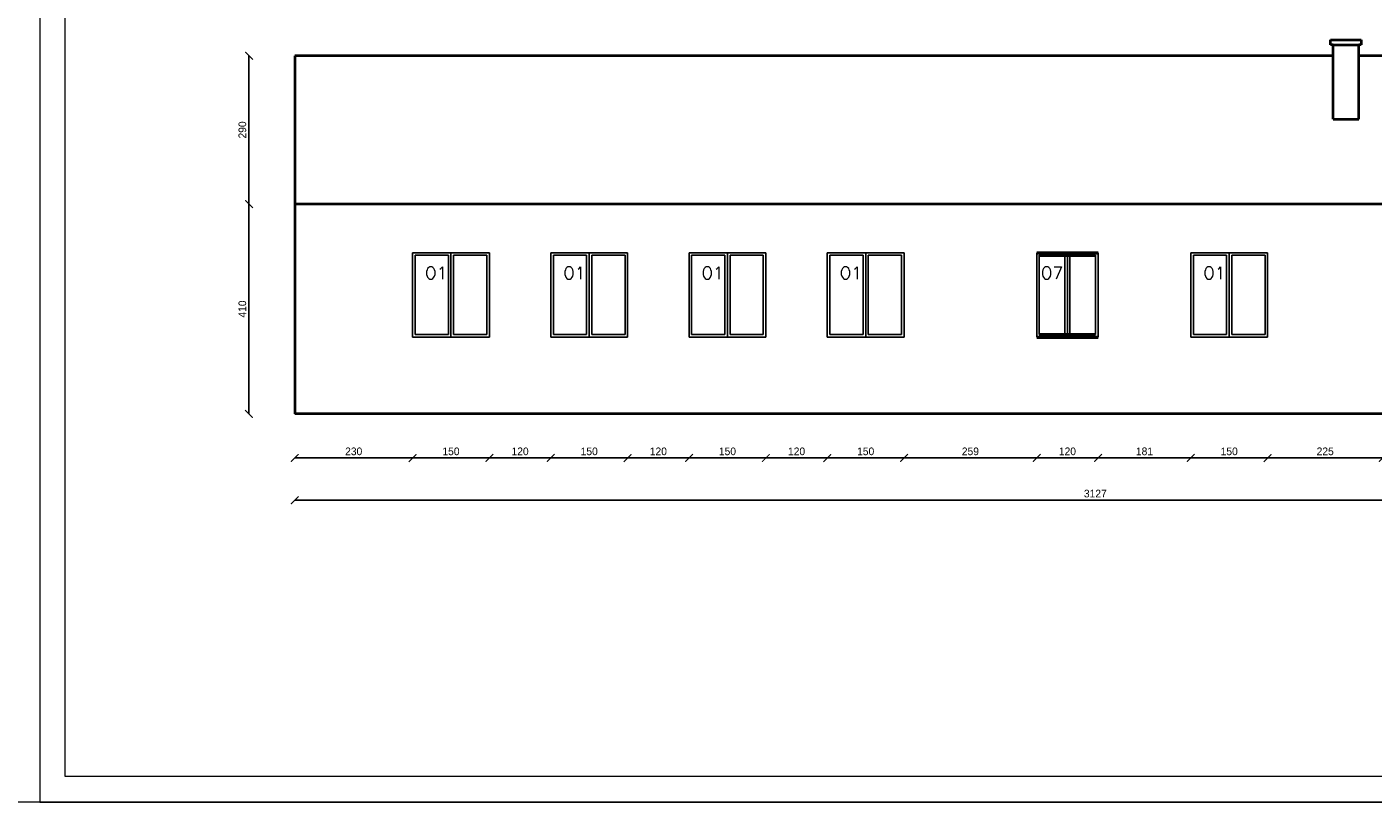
# Model space of a CAD drawing. Header units: millimetres. Extents: x 0 to 152651, y 46550 to 81081.
# Tile 16 of 109: x 125620 to 128250, y 55460 to 56974. Entities that reach past the tile are written whole.
import ezdxf

# ---------------------------------------------------------------- set-up
doc = ezdxf.new("R2010")
doc.units = ezdxf.units.MM
for name, color, linetype, lineweight in [('cienka', 3, 'Continuous', 18), ('gruba', 1, 'Continuous', 40), ('stolarka', 2, 'Continuous', 50), ('wymiary', 252, 'Continuous', 15), ('średnia', 2, 'Continuous', 25)]:
    doc.layers.add(name, color=color, linetype=linetype, lineweight=lineweight)
doc.styles.add('ROMANS1', font='romans.shx', dxfattribs={"height": 15})
doc.styles.get("Standard").update_dxf_attribs({"font": 'GOTHIC.TTF'})
doc.dimstyles.new('secemin', dxfattribs={"dimtxt": 15, "dimasz": 15, "dimexe": 1.25, "dimexo": 0.625, "dimgap": 5, "dimtad": 1, "dimdec": 0, "dimtxsty": 'Standard', "dimblk": 'ARCHTICK', "dimcen": 0, "dimse1": 1, "dimse2": 1, "dimclrt": 256, "dimadec": 0, "dimazin": 0, "dimtfac": 1, "dimtdec": 0, "dimtmove": 0, "dimatfit": 3, "dimfxl": 1, "dimtfillclr": 250, "dimarcsym": 1})

# ---------------------------------------------------------------- blocks, each defined once
blk = doc.blocks.new('_ArchTick')
at = {"color": 0, "linetype": 'ByBlock', "const_width": 0.15}
blk.add_lwpolyline([(-0.5, -0.5), (0.5, 0.5)], dxfattribs=at)
blk = doc.blocks.new('*D1965')
at = {"layer": 'Defpoints', "color": 0, "transparency": 16777216}
for p in [(126373.6, 56368), (126143.6, 56218), (126373.6, 56131.9)]:
    blk.add_point(p, dxfattribs=at)
at = {"layer": 'wymiary', "color": 0, "lineweight": -2, "transparency": 16777216}
blk.add_line((126143.6, 56131.9), (126373.6, 56131.9), dxfattribs=at)
at = {"layer": 'wymiary', "color": 0, "lineweight": -2, "transparency": 16777216, "xscale": 15, "yscale": 15, "zscale": 15, "rotation": 180}
blk.add_blockref('_ArchTick', (126143.6, 56131.9), dxfattribs=at)
at = {"layer": 'wymiary', "color": 0, "lineweight": -2, "transparency": 16777216, "xscale": 15, "yscale": 15, "zscale": 15}
blk.add_blockref('_ArchTick', (126373.6, 56131.9), dxfattribs=at)
at = {"layer": 'wymiary', "transparency": 16777216, "insert": (126258.6, 56144.8), "char_height": 15, "attachment_point": 5}
blk.add_mtext('230', dxfattribs=at)
blk = doc.blocks.new('*D1966')
at = {"layer": 'Defpoints', "color": 0, "transparency": 16777216}
for p in [(126373.6, 56368), (126523.6, 56368), (126523.6, 56131.9)]:
    blk.add_point(p, dxfattribs=at)
at = {"layer": 'wymiary', "color": 0, "lineweight": -2, "transparency": 16777216}
blk.add_line((126373.6, 56131.9), (126523.6, 56131.9), dxfattribs=at)
at = {"layer": 'wymiary', "color": 0, "lineweight": -2, "transparency": 16777216, "xscale": 15, "yscale": 15, "zscale": 15, "rotation": 180}
blk.add_blockref('_ArchTick', (126373.6, 56131.9), dxfattribs=at)
at = {"layer": 'wymiary', "color": 0, "lineweight": -2, "transparency": 16777216, "xscale": 15, "yscale": 15, "zscale": 15}
blk.add_blockref('_ArchTick', (126523.6, 56131.9), dxfattribs=at)
at = {"layer": 'wymiary', "transparency": 16777216, "insert": (126448.6, 56144.8), "char_height": 15, "attachment_point": 5}
blk.add_mtext('150', dxfattribs=at)
blk = doc.blocks.new('*D1967')
at = {"layer": 'Defpoints', "color": 0, "transparency": 16777216}
for p in [(126523.6, 56368), (126643.6, 56368), (126643.6, 56131.9)]:
    blk.add_point(p, dxfattribs=at)
at = {"layer": 'wymiary', "color": 0, "lineweight": -2, "transparency": 16777216}
blk.add_line((126523.6, 56131.9), (126643.6, 56131.9), dxfattribs=at)
at = {"layer": 'wymiary', "color": 0, "lineweight": -2, "transparency": 16777216, "xscale": 15, "yscale": 15, "zscale": 15, "rotation": 180}
blk.add_blockref('_ArchTick', (126523.6, 56131.9), dxfattribs=at)
at = {"layer": 'wymiary', "color": 0, "lineweight": -2, "transparency": 16777216, "xscale": 15, "yscale": 15, "zscale": 15}
blk.add_blockref('_ArchTick', (126643.6, 56131.9), dxfattribs=at)
at = {"layer": 'wymiary', "transparency": 16777216, "insert": (126583.6, 56144.8), "char_height": 15, "attachment_point": 5}
blk.add_mtext('120', dxfattribs=at)
blk = doc.blocks.new('*D1968')
at = {"layer": 'Defpoints', "color": 0, "transparency": 16777216}
for p in [(126643.6, 56368), (126793.6, 56368), (126793.6, 56131.9)]:
    blk.add_point(p, dxfattribs=at)
at = {"layer": 'wymiary', "color": 0, "lineweight": -2, "transparency": 16777216}
blk.add_line((126643.6, 56131.9), (126793.6, 56131.9), dxfattribs=at)
at = {"layer": 'wymiary', "color": 0, "lineweight": -2, "transparency": 16777216, "xscale": 15, "yscale": 15, "zscale": 15, "rotation": 180}
blk.add_blockref('_ArchTick', (126643.6, 56131.9), dxfattribs=at)
at = {"layer": 'wymiary', "color": 0, "lineweight": -2, "transparency": 16777216, "xscale": 15, "yscale": 15, "zscale": 15}
blk.add_blockref('_ArchTick', (126793.6, 56131.9), dxfattribs=at)
at = {"layer": 'wymiary', "transparency": 16777216, "insert": (126718.6, 56144.8), "char_height": 15, "attachment_point": 5}
blk.add_mtext('150', dxfattribs=at)
blk = doc.blocks.new('*D1969')
at = {"layer": 'Defpoints', "color": 0, "transparency": 16777216}
for p in [(126793.6, 56368), (126913.6, 56368), (126913.6, 56131.9)]:
    blk.add_point(p, dxfattribs=at)
at = {"layer": 'wymiary', "color": 0, "lineweight": -2, "transparency": 16777216}
blk.add_line((126793.6, 56131.9), (126913.6, 56131.9), dxfattribs=at)
at = {"layer": 'wymiary', "color": 0, "lineweight": -2, "transparency": 16777216, "xscale": 15, "yscale": 15, "zscale": 15, "rotation": 180}
blk.add_blockref('_ArchTick', (126793.6, 56131.9), dxfattribs=at)
at = {"layer": 'wymiary', "color": 0, "lineweight": -2, "transparency": 16777216, "xscale": 15, "yscale": 15, "zscale": 15}
blk.add_blockref('_ArchTick', (126913.6, 56131.9), dxfattribs=at)
at = {"layer": 'wymiary', "transparency": 16777216, "insert": (126853.6, 56144.8), "char_height": 15, "attachment_point": 5}
blk.add_mtext('120', dxfattribs=at)
blk = doc.blocks.new('*D1970')
at = {"layer": 'Defpoints', "color": 0, "transparency": 16777216}
for p in [(126913.6, 56368), (127063.6, 56368), (127063.6, 56131.9)]:
    blk.add_point(p, dxfattribs=at)
at = {"layer": 'wymiary', "color": 0, "lineweight": -2, "transparency": 16777216}
blk.add_line((126913.6, 56131.9), (127063.6, 56131.9), dxfattribs=at)
at = {"layer": 'wymiary', "color": 0, "lineweight": -2, "transparency": 16777216, "xscale": 15, "yscale": 15, "zscale": 15, "rotation": 180}
blk.add_blockref('_ArchTick', (126913.6, 56131.9), dxfattribs=at)
at = {"layer": 'wymiary', "color": 0, "lineweight": -2, "transparency": 16777216, "xscale": 15, "yscale": 15, "zscale": 15}
blk.add_blockref('_ArchTick', (127063.6, 56131.9), dxfattribs=at)
at = {"layer": 'wymiary', "transparency": 16777216, "insert": (126988.6, 56144.8), "char_height": 15, "attachment_point": 5}
blk.add_mtext('150', dxfattribs=at)
blk = doc.blocks.new('*D1971')
at = {"layer": 'Defpoints', "color": 0, "transparency": 16777216}
for p in [(127063.6, 56368), (127183.6, 56368), (127183.6, 56131.9)]:
    blk.add_point(p, dxfattribs=at)
at = {"layer": 'wymiary', "color": 0, "lineweight": -2, "transparency": 16777216}
blk.add_line((127063.6, 56131.9), (127183.6, 56131.9), dxfattribs=at)
at = {"layer": 'wymiary', "color": 0, "lineweight": -2, "transparency": 16777216, "xscale": 15, "yscale": 15, "zscale": 15, "rotation": 180}
blk.add_blockref('_ArchTick', (127063.6, 56131.9), dxfattribs=at)
at = {"layer": 'wymiary', "color": 0, "lineweight": -2, "transparency": 16777216, "xscale": 15, "yscale": 15, "zscale": 15}
blk.add_blockref('_ArchTick', (127183.6, 56131.9), dxfattribs=at)
at = {"layer": 'wymiary', "transparency": 16777216, "insert": (127123.6, 56144.8), "char_height": 15, "attachment_point": 5}
blk.add_mtext('120', dxfattribs=at)
blk = doc.blocks.new('*D1972')
at = {"layer": 'Defpoints', "color": 0, "transparency": 16777216}
for p in [(127183.6, 56368), (127333.6, 56368), (127333.6, 56131.9)]:
    blk.add_point(p, dxfattribs=at)
at = {"layer": 'wymiary', "color": 0, "lineweight": -2, "transparency": 16777216}
blk.add_line((127183.6, 56131.9), (127333.6, 56131.9), dxfattribs=at)
at = {"layer": 'wymiary', "color": 0, "lineweight": -2, "transparency": 16777216, "xscale": 15, "yscale": 15, "zscale": 15, "rotation": 180}
blk.add_blockref('_ArchTick', (127183.6, 56131.9), dxfattribs=at)
at = {"layer": 'wymiary', "color": 0, "lineweight": -2, "transparency": 16777216, "xscale": 15, "yscale": 15, "zscale": 15}
blk.add_blockref('_ArchTick', (127333.6, 56131.9), dxfattribs=at)
at = {"layer": 'wymiary', "transparency": 16777216, "insert": (127258.6, 56144.8), "char_height": 15, "attachment_point": 5}
blk.add_mtext('150', dxfattribs=at)
blk = doc.blocks.new('*D1973')
at = {"layer": 'Defpoints', "color": 0, "transparency": 16777216}
for p in [(127333.6, 56368), (127592.6, 56368), (127592.6, 56131.9)]:
    blk.add_point(p, dxfattribs=at)
at = {"layer": 'wymiary', "color": 0, "lineweight": -2, "transparency": 16777216}
blk.add_line((127333.6, 56131.9), (127592.6, 56131.9), dxfattribs=at)
at = {"layer": 'wymiary', "color": 0, "lineweight": -2, "transparency": 16777216, "xscale": 15, "yscale": 15, "zscale": 15, "rotation": 180}
blk.add_blockref('_ArchTick', (127333.6, 56131.9), dxfattribs=at)
at = {"layer": 'wymiary', "color": 0, "lineweight": -2, "transparency": 16777216, "xscale": 15, "yscale": 15, "zscale": 15}
blk.add_blockref('_ArchTick', (127592.6, 56131.9), dxfattribs=at)
at = {"layer": 'wymiary', "transparency": 16777216, "insert": (127463.1, 56144.8), "char_height": 15, "attachment_point": 5}
blk.add_mtext('259', dxfattribs=at)
blk = doc.blocks.new('*D1974')
at = {"layer": 'Defpoints', "color": 0, "transparency": 16777216}
for p in [(127893.6, 56368), (128043.6, 56368), (128043.6, 56131.9)]:
    blk.add_point(p, dxfattribs=at)
at = {"layer": 'wymiary', "color": 0, "lineweight": -2, "transparency": 16777216}
blk.add_line((127893.6, 56131.9), (128043.6, 56131.9), dxfattribs=at)
at = {"layer": 'wymiary', "color": 0, "lineweight": -2, "transparency": 16777216, "xscale": 15, "yscale": 15, "zscale": 15, "rotation": 180}
blk.add_blockref('_ArchTick', (127893.6, 56131.9), dxfattribs=at)
at = {"layer": 'wymiary', "color": 0, "lineweight": -2, "transparency": 16777216, "xscale": 15, "yscale": 15, "zscale": 15}
blk.add_blockref('_ArchTick', (128043.6, 56131.9), dxfattribs=at)
at = {"layer": 'wymiary', "transparency": 16777216, "insert": (127968.6, 56144.8), "char_height": 15, "attachment_point": 5}
blk.add_mtext('150', dxfattribs=at)
blk = doc.blocks.new('*D1975')
at = {"layer": 'Defpoints', "color": 0, "transparency": 16777216}
for p in [(128043.6, 56368), (128268.6, 56368), (128268.6, 56131.9)]:
    blk.add_point(p, dxfattribs=at)
at = {"layer": 'wymiary', "color": 0, "lineweight": -2, "transparency": 16777216}
blk.add_line((128043.6, 56131.9), (128268.6, 56131.9), dxfattribs=at)
at = {"layer": 'wymiary', "color": 0, "lineweight": -2, "transparency": 16777216, "xscale": 15, "yscale": 15, "zscale": 15, "rotation": 180}
blk.add_blockref('_ArchTick', (128043.6, 56131.9), dxfattribs=at)
at = {"layer": 'wymiary', "color": 0, "lineweight": -2, "transparency": 16777216, "xscale": 15, "yscale": 15, "zscale": 15}
blk.add_blockref('_ArchTick', (128268.6, 56131.9), dxfattribs=at)
at = {"layer": 'wymiary', "transparency": 16777216, "insert": (128156.1, 56144.8), "char_height": 15, "attachment_point": 5}
blk.add_mtext('225', dxfattribs=at)
blk = doc.blocks.new('*D1981')
at = {"layer": 'Defpoints', "color": 0, "transparency": 16777216}
for p in [(126143.6, 56218), (129270.6, 56218), (129270.6, 56049.4)]:
    blk.add_point(p, dxfattribs=at)
at = {"layer": 'wymiary', "color": 0, "lineweight": -2, "transparency": 16777216}
blk.add_line((126143.6, 56049.4), (129270.6, 56049.4), dxfattribs=at)
at = {"layer": 'wymiary', "color": 0, "lineweight": -2, "transparency": 16777216, "xscale": 15, "yscale": 15, "zscale": 15, "rotation": 180}
blk.add_blockref('_ArchTick', (126143.6, 56049.4), dxfattribs=at)
at = {"layer": 'wymiary', "color": 0, "lineweight": -2, "transparency": 16777216, "xscale": 15, "yscale": 15, "zscale": 15}
blk.add_blockref('_ArchTick', (129270.6, 56049.4), dxfattribs=at)
at = {"layer": 'wymiary', "transparency": 16777216, "insert": (127707.1, 56062.3), "char_height": 15, "attachment_point": 5}
blk.add_mtext('3127', dxfattribs=at)
blk = doc.blocks.new('*D1982')
at = {"layer": 'Defpoints', "color": 0, "transparency": 16777216}
for p in [(126054.1, 56628), (126143.6, 56628), (126143.6, 56218)]:
    blk.add_point(p, dxfattribs=at)
at = {"layer": 'wymiary', "color": 0, "lineweight": -2, "transparency": 16777216}
blk.add_line((126054.1, 56218), (126054.1, 56628), dxfattribs=at)
at = {"layer": 'wymiary', "color": 0, "lineweight": -2, "transparency": 16777216, "xscale": 15, "yscale": 15, "zscale": 15}
for p, rotation in [((126054.1, 56628), 90), ((126054.1, 56218), 270)]:
    blk.add_blockref('_ArchTick', p, dxfattribs=dict(at, rotation=rotation))
at = {"layer": 'wymiary', "transparency": 16777216, "insert": (126041.2, 56423), "char_height": 15, "attachment_point": 5, "rotation": 90}
blk.add_mtext('410', dxfattribs=at)
blk = doc.blocks.new('*D1983')
at = {"layer": 'Defpoints', "color": 0, "transparency": 16777216}
for p in [(126054.1, 56918), (126143.6, 56918), (126143.6, 56628)]:
    blk.add_point(p, dxfattribs=at)
at = {"layer": 'wymiary', "color": 0, "lineweight": -2, "transparency": 16777216}
blk.add_line((126054.1, 56628), (126054.1, 56918), dxfattribs=at)
at = {"layer": 'wymiary', "color": 0, "lineweight": -2, "transparency": 16777216, "xscale": 15, "yscale": 15, "zscale": 15}
for p, rotation in [((126054.1, 56918), 90), ((126054.1, 56628), 270)]:
    blk.add_blockref('_ArchTick', p, dxfattribs=dict(at, rotation=rotation))
at = {"layer": 'wymiary', "transparency": 16777216, "insert": (126041.2, 56773), "char_height": 15, "attachment_point": 5, "rotation": 90}
blk.add_mtext('290', dxfattribs=at)
blk = doc.blocks.new('*D2089')
at = {"layer": 'Defpoints', "color": 0, "transparency": 16777216}
for p in [(127592.6, 56368), (127712.6, 56368), (127712.6, 56131.9)]:
    blk.add_point(p, dxfattribs=at)
at = {"layer": 'wymiary', "color": 0, "lineweight": -2, "transparency": 16777216}
blk.add_line((127592.6, 56131.9), (127712.6, 56131.9), dxfattribs=at)
at = {"layer": 'wymiary', "color": 0, "lineweight": -2, "transparency": 16777216, "xscale": 15, "yscale": 15, "zscale": 15, "rotation": 180}
blk.add_blockref('_ArchTick', (127592.6, 56131.9), dxfattribs=at)
at = {"layer": 'wymiary', "color": 0, "lineweight": -2, "transparency": 16777216, "xscale": 15, "yscale": 15, "zscale": 15}
blk.add_blockref('_ArchTick', (127712.6, 56131.9), dxfattribs=at)
at = {"layer": 'wymiary', "transparency": 16777216, "insert": (127652.6, 56144.8), "char_height": 15, "attachment_point": 5}
blk.add_mtext('120', dxfattribs=at)
blk = doc.blocks.new('*D2090')
at = {"layer": 'Defpoints', "color": 0, "transparency": 16777216}
for p in [(127712.6, 56368), (127893.6, 56368), (127893.6, 56131.9)]:
    blk.add_point(p, dxfattribs=at)
at = {"layer": 'wymiary', "color": 0, "lineweight": -2, "transparency": 16777216}
blk.add_line((127712.6, 56131.9), (127893.6, 56131.9), dxfattribs=at)
at = {"layer": 'wymiary', "color": 0, "lineweight": -2, "transparency": 16777216, "xscale": 15, "yscale": 15, "zscale": 15, "rotation": 180}
blk.add_blockref('_ArchTick', (127712.6, 56131.9), dxfattribs=at)
at = {"layer": 'wymiary', "color": 0, "lineweight": -2, "transparency": 16777216, "xscale": 15, "yscale": 15, "zscale": 15}
blk.add_blockref('_ArchTick', (127893.6, 56131.9), dxfattribs=at)
at = {"layer": 'wymiary', "transparency": 16777216, "insert": (127803.1, 56144.8), "char_height": 15, "attachment_point": 5}
blk.add_mtext('181', dxfattribs=at)

msp = doc.modelspace()

# ---------------------------------------------------------------- linework, layer by layer
at = {"layer": 'cienka'}
for p, q in [((125645.372, 58429.514), (125645.372, 55459.514)), ((125645.372, 58429.514), (125645.372, 55459.514)), ((125695.372, 55509.514), (125695.372, 58379.514)), ((129795.372, 55509.514), (125695.372, 55509.514)), ((125645.372, 55459.514), (121445.372, 55459.514)), ((125645.372, 55459.514), (123545.372, 55459.514)), ((129845.372, 55459.514), (125645.372, 55459.514)), ((125645.372, 55459.514), (129845.372, 55459.514)), ((125645.372, 55459.514), (128615.372, 55459.514))]:
    msp.add_line(p, q, dxfattribs=at)
at = {"layer": 'gruba'}
for p, q in [((128166.595, 56939.119), (128166.595, 56949.119)), ((128166.595, 56949.119), (128221.595, 56949.119)), ((128221.595, 56949.119), (128226.595, 56949.119)), ((128226.595, 56949.119), (128226.595, 56939.119)), ((128171.595, 56939.119), (128166.595, 56939.119)), ((128171.595, 56794.119), (128171.595, 56939.119)), ((128171.595, 56939.119), (128221.595, 56939.119)), ((128221.595, 56794.119), (128221.595, 56939.119)), ((128226.595, 56939.119), (128221.595, 56939.119)), ((126143.595, 56918.01), (126143.595, 56628.01)), ((128171.595, 56918.01), (126143.595, 56918.01)), ((129270.595, 56918.01), (128221.595, 56918.01)), ((128171.595, 56794.119), (128221.595, 56794.119)), ((126143.595, 56628.01), (126143.595, 56218.01)), ((129270.595, 56628.01), (126143.595, 56628.01)), ((129270.595, 56218.01), (126143.595, 56218.01))]:
    msp.add_line(p, q, dxfattribs=at)
at = {"layer": 'stolarka'}
for p, q in [((127592.595, 56533.01), (127712.595, 56533.01)), ((127597.595, 56528.01), (127707.595, 56528.01)), ((127597.595, 56373.01), (127707.595, 56373.01)), ((127592.595, 56368.01), (127712.595, 56368.01))]:
    msp.add_line(p, q, dxfattribs=at)
at = {"layer": 'średnia'}
for p, q in [((126373.595, 56368.01), (126373.595, 56533.01)), ((126523.595, 56533.01), (126373.595, 56533.01)), ((126448.595, 56533.01), (126448.595, 56368.01)), ((126523.595, 56368.01), (126523.595, 56533.01)), ((126643.595, 56368.01), (126643.595, 56533.01)), ((126793.595, 56533.01), (126643.595, 56533.01)), ((126718.595, 56533.01), (126718.595, 56368.01)), ((126793.595, 56368.01), (126793.595, 56533.01)), ((126913.595, 56368.01), (126913.595, 56533.01)), ((127063.595, 56533.01), (126913.595, 56533.01)), ((126988.595, 56533.01), (126988.595, 56368.01)), ((127063.595, 56368.01), (127063.595, 56533.01)), ((127183.595, 56368.01), (127183.595, 56533.01)), ((127333.595, 56533.01), (127183.595, 56533.01)), ((127258.595, 56533.01), (127258.595, 56368.01)), ((127333.595, 56368.01), (127333.595, 56533.01)), ((127592.595, 56368.01), (127592.595, 56533.01)), ((127712.595, 56368.01), (127712.595, 56533.01)), ((127893.595, 56368.01), (127893.595, 56533.01)), ((128043.595, 56533.01), (127893.595, 56533.01)), ((127968.595, 56533.01), (127968.595, 56368.01)), ((128043.595, 56368.01), (128043.595, 56533.01)), ((126378.595, 56528.01), (126378.595, 56373.01)), ((126378.595, 56528.01), (126443.595, 56528.01)), ((126443.595, 56528.01), (126443.595, 56373.01)), ((126453.595, 56528.01), (126518.595, 56528.01)), ((126453.595, 56528.01), (126453.595, 56373.01)), ((126518.595, 56528.01), (126518.595, 56373.01)), ((126648.595, 56528.01), (126648.595, 56373.01)), ((126648.595, 56528.01), (126713.595, 56528.01)), ((126713.595, 56528.01), (126713.595, 56373.01)), ((126723.595, 56528.01), (126788.595, 56528.01)), ((126723.595, 56528.01), (126723.595, 56373.01)), ((126788.595, 56528.01), (126788.595, 56373.01)), ((126918.595, 56528.01), (126918.595, 56373.01)), ((126918.595, 56528.01), (126983.595, 56528.01)), ((126983.595, 56528.01), (126983.595, 56373.01)), ((126993.595, 56528.01), (127058.595, 56528.01)), ((126993.595, 56528.01), (126993.595, 56373.01)), ((127058.595, 56528.01), (127058.595, 56373.01)), ((127188.595, 56528.01), (127188.595, 56373.01)), ((127188.595, 56528.01), (127253.595, 56528.01)), ((127253.595, 56528.01), (127253.595, 56373.01)), ((127263.595, 56528.01), (127328.595, 56528.01)), ((127263.595, 56528.01), (127263.595, 56373.01)), ((127328.595, 56528.01), (127328.595, 56373.01)), ((127597.595, 56373.01), (127597.595, 56528.01)), ((127647.595, 56373.01), (127647.595, 56528.01)), ((127652.595, 56373.01), (127652.595, 56528.01)), ((127657.595, 56373.01), (127657.595, 56528.01)), ((127707.595, 56373.01), (127707.595, 56528.01)), ((127898.595, 56528.01), (127898.595, 56373.01)), ((127898.595, 56528.01), (127963.595, 56528.01)), ((127963.595, 56528.01), (127963.595, 56373.01)), ((127973.595, 56528.01), (128038.595, 56528.01)), ((127973.595, 56528.01), (127973.595, 56373.01)), ((128038.595, 56528.01), (128038.595, 56373.01)), ((126378.595, 56373.01), (126443.595, 56373.01)), ((126453.595, 56373.01), (126518.595, 56373.01)), ((126648.595, 56373.01), (126713.595, 56373.01)), ((126723.595, 56373.01), (126788.595, 56373.01)), ((126918.595, 56373.01), (126983.595, 56373.01)), ((126993.595, 56373.01), (127058.595, 56373.01)), ((127188.595, 56373.01), (127253.595, 56373.01)), ((127263.595, 56373.01), (127328.595, 56373.01)), ((127898.595, 56373.01), (127963.595, 56373.01)), ((127973.595, 56373.01), (128038.595, 56373.01)), ((126523.595, 56368.01), (126373.595, 56368.01)), ((126793.595, 56368.01), (126643.595, 56368.01)), ((127063.595, 56368.01), (126913.595, 56368.01)), ((127333.595, 56368.01), (127183.595, 56368.01)), ((128043.595, 56368.01), (127893.595, 56368.01))]:
    msp.add_line(p, q, dxfattribs=at)

# ---------------------------------------------------------------- texts
at = {"layer": 'cienka', "char_height": 24, "width": 724.80663, "attachment_point": 1, "style": 'ROMANS1'}
for s, insert in [('O1', (126397.912, 56505.603)), ('O1', (126667.912, 56505.603)), ('O1', (126937.912, 56505.603)), ('O1', (127207.912, 56505.603)), ('O7', (127600.741, 56505.603)), ('O1', (127917.912, 56505.603))]:
    msp.add_mtext(s, dxfattribs=dict(at, insert=insert))

# ---------------------------------------------------------------- dimensions: what is measured, and where the dimension line sits
at = {"layer": 'wymiary'}
dim = msp.add_linear_dim(base=(126054.08, 56918.01), p1=(126143.595, 56628.01), p2=(126143.595, 56918.01), angle=90, dimstyle='secemin', override={"dimtmove": 1}, dxfattribs=at)
dim.commit()
dim.dimension.update_dxf_attribs({"geometry": '*D1983', "text_midpoint": (126041.203, 56773.01)})
dim = msp.add_linear_dim(base=(126054.08, 56628.01), p1=(126143.595, 56218.01), p2=(126143.595, 56628.01), angle=90, dimstyle='secemin', dxfattribs=at)
dim.commit()
dim.dimension.update_dxf_attribs({"geometry": '*D1982', "text_midpoint": (126041.203, 56423.01)})
for base, p1, p2, picture, middle in [((126373.595, 56131.916), (126143.595, 56218.01), (126373.595, 56368.01), '*D1965', (126258.595, 56144.794)), ((127712.595, 56131.916), (127592.595, 56368.01), (127712.595, 56368.01), '*D2089', (127652.595, 56144.794)), ((129270.595, 56049.424), (126143.595, 56218.01), (129270.595, 56218.01), '*D1981', (127707.095, 56062.302))]:
    dim = msp.add_linear_dim(base=base, p1=p1, p2=p2, dimstyle='secemin', dxfattribs=at)
    dim.commit()
    dim.dimension.update_dxf_attribs({"geometry": picture, "text_midpoint": middle})
for base, p1, p2, picture, middle in [((126523.595, 56131.916), (126373.595, 56368.01), (126523.595, 56368.01), '*D1966', (126448.595, 56144.794)), ((126643.595, 56131.916), (126523.595, 56368.01), (126643.595, 56368.01), '*D1967', (126583.595, 56144.794)), ((126793.595, 56131.916), (126643.595, 56368.01), (126793.595, 56368.01), '*D1968', (126718.595, 56144.794)), ((126913.595, 56131.916), (126793.595, 56368.01), (126913.595, 56368.01), '*D1969', (126853.595, 56144.794)), ((127063.595, 56131.916), (126913.595, 56368.01), (127063.595, 56368.01), '*D1970', (126988.595, 56144.794)), ((127183.595, 56131.916), (127063.595, 56368.01), (127183.595, 56368.01), '*D1971', (127123.595, 56144.794)), ((127333.595, 56131.916), (127183.595, 56368.01), (127333.595, 56368.01), '*D1972', (127258.595, 56144.794)), ((127592.595, 56131.916), (127333.595, 56368.01), (127592.595, 56368.01), '*D1973', (127463.095, 56144.794)), ((127893.595, 56131.916), (127712.595, 56368.01), (127893.595, 56368.01), '*D2090', (127803.095, 56144.794)), ((128043.595, 56131.916), (127893.595, 56368.01), (128043.595, 56368.01), '*D1974', (127968.595, 56144.794)), ((128268.595, 56131.916), (128043.595, 56368.01), (128268.595, 56368.01), '*D1975', (128156.095, 56144.794))]:
    dim = msp.add_linear_dim(base=base, p1=p1, p2=p2, dimstyle='secemin', override={"dimtmove": 1}, dxfattribs=at)
    dim.commit()
    dim.dimension.update_dxf_attribs({"geometry": picture, "text_midpoint": middle})

doc.saveas('drawing.dxf')
